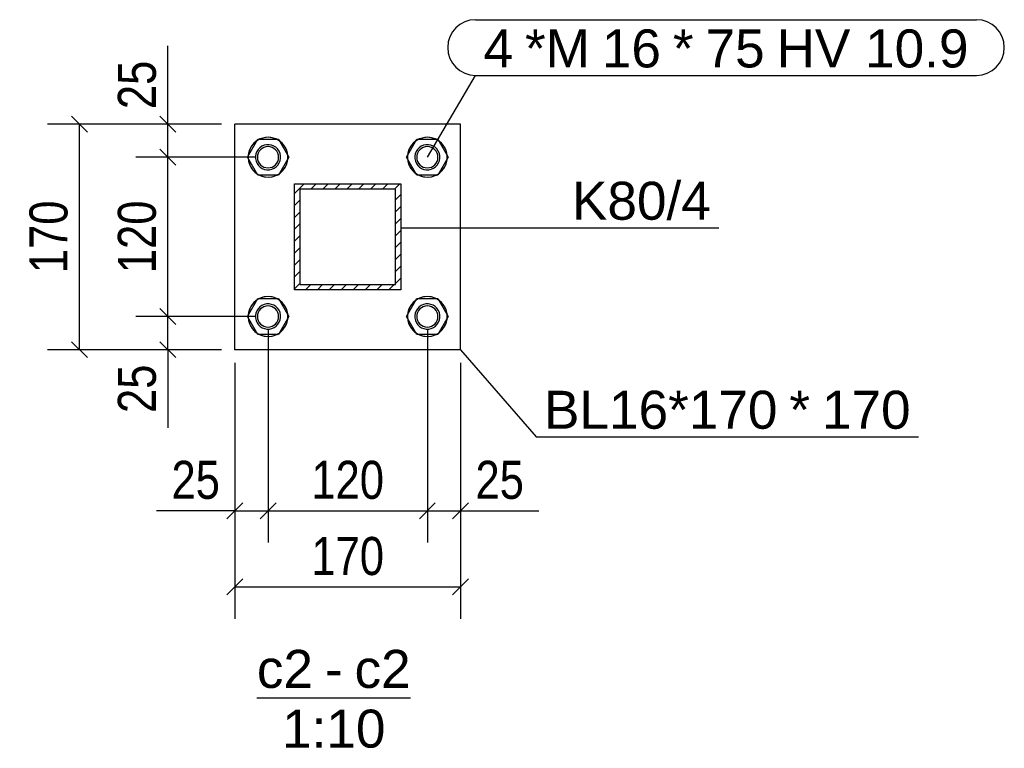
# Model space of a CAD drawing. Header units: millimetres. Extents: x -32861 to 254386, y 0 to 15445.
# Tile 50 of 67: x 176454 to 177195, y 44 to 594. Entities that reach past the tile are written whole.
import ezdxf

# ---------------------------------------------------------------- set-up
doc = ezdxf.new("R2010")
doc.units = ezdxf.units.MM
doc.styles.add('Arial', font='ARIAL.TTF', dxfattribs={"height": 0.2})
doc.styles.add('Arial Narrow', font='ARIALN.TTF', dxfattribs={"height": 0.2})

# ---------------------------------------------------------------- blocks, each defined once
blk = doc.blocks.new('Unknown-23 - 34127')
at = {"color": 5}
blk.add_line((176632.42, 82.5), (176748.26, 82.5), dxfattribs=at)
at = {"color": 5, "style": 'Arial'}
for s, height, p in [('c2', 28.652, (176632.42, 90)), ('c2', 28.652, (176706, 90)), ('-', 28.65, (176683.68, 90)), ('1:10', 28.652, (176651.4, 45))]:
    blk.add_text(s, height=height, dxfattribs=at).set_placement(p)
blk = doc.blocks.new('Part-34144 - 34127')
h = blk.add_hatch()
h.set_pattern_fill('', color=1, scale=2, style=0, pattern_type=0)
h.set_pattern_definition([(45, (176740.839, 389.863), (-4.49013, 4.49013), [])])
h.paths.add_polyline_path([(176660.84, 389.86), (176740.84, 389.86), (176740.84, 469.86), (176660.84, 469.86)])
h.paths.add_polyline_path([(176736.84, 465.86), (176736.84, 393.86), (176664.84, 393.86), (176664.84, 465.86)])
at = {"color": 7}
for p, q in [((176660.84, 389.86), (176660.84, 469.86)), ((176660.84, 469.86), (176740.84, 469.86)), ((176740.84, 469.86), (176740.84, 389.86)), ((176736.84, 465.86), (176664.84, 465.86)), ((176664.84, 465.86), (176664.84, 393.86)), ((176736.84, 393.86), (176736.84, 465.86)), ((176664.84, 393.86), (176736.84, 393.86)), ((176740.84, 389.86), (176660.84, 389.86))]:
    blk.add_line(p, q, dxfattribs=at)
blk = doc.blocks.new('Bolt-34158 - 34127')
at = {"color": 7}
for p, q in [((176625.25, 489.86), (176633.04, 503.36)), ((176633.04, 503.36), (176648.63, 503.36)), ((176648.63, 503.36), (176656.43, 489.86)), ((176745.25, 489.86), (176753.04, 503.36)), ((176753.04, 503.36), (176768.63, 503.36)), ((176768.63, 503.36), (176776.43, 489.86)), ((176633.04, 476.36), (176625.25, 489.86)), ((176656.43, 489.86), (176648.63, 476.36)), ((176753.04, 476.36), (176745.25, 489.86)), ((176776.43, 489.86), (176768.63, 476.36)), ((176648.63, 476.36), (176633.04, 476.36)), ((176768.63, 476.36), (176753.04, 476.36)), ((176625.25, 369.86), (176633.04, 383.36)), ((176633.04, 383.36), (176648.63, 383.36)), ((176648.63, 383.36), (176656.43, 369.86)), ((176745.25, 369.86), (176753.04, 383.36)), ((176753.04, 383.36), (176768.63, 383.36)), ((176768.63, 383.36), (176776.43, 369.86)), ((176633.04, 356.36), (176625.25, 369.86)), ((176656.43, 369.86), (176648.63, 356.36)), ((176753.04, 356.36), (176745.25, 369.86)), ((176776.43, 369.86), (176768.63, 356.36)), ((176648.63, 356.36), (176633.04, 356.36)), ((176768.63, 356.36), (176753.04, 356.36))]:
    blk.add_line(p, q, dxfattribs=at)
for centre, radius, start, end in [((176640.84, 489.86), 15, 0, 180), ((176640.84, 489.86), 15, 330, 150), ((176760.84, 489.86), 15, 0, 180), ((176760.84, 489.86), 15, 330, 150), ((176640.84, 489.86), 15, 150, 330), ((176640.84, 489.86), 9.5, 108, 288), ((176640.84, 489.86), 8, 0, 180), ((176640.84, 489.86), 9.5, 288, 108), ((176760.84, 489.86), 15, 150, 330), ((176760.84, 489.86), 9.5, 108, 288), ((176760.84, 489.86), 8, 0, 180), ((176760.84, 489.86), 9.5, 288, 108), ((176640.84, 489.86), 15, 180, 0), ((176640.84, 489.86), 8, 180, 0), ((176760.84, 489.86), 15, 180, 0), ((176760.84, 489.86), 8, 180, 0), ((176640.84, 369.86), 15, 0, 180), ((176640.84, 369.86), 15, 330, 150), ((176640.84, 369.86), 9.5, 108, 288), ((176640.84, 369.86), 9.5, 288, 108), ((176760.84, 369.86), 15, 0, 180), ((176760.84, 369.86), 15, 330, 150), ((176760.84, 369.86), 9.5, 108, 288), ((176760.84, 369.86), 9.5, 288, 108), ((176640.84, 369.86), 15, 150, 330), ((176640.84, 369.86), 8, 0, 180), ((176760.84, 369.86), 15, 150, 330), ((176760.84, 369.86), 8, 0, 180), ((176640.84, 369.86), 15, 180, 0), ((176640.84, 369.86), 8, 180, 0), ((176760.84, 369.86), 15, 180, 0), ((176760.84, 369.86), 8, 180, 0)]:
    blk.add_arc(centre, radius, start, end, dxfattribs=at)
blk = doc.blocks.new('Part-34150 - 34127')
at = {"color": 7}
for p, q in [((176615.84, 344.86), (176615.84, 514.86)), ((176785.84, 514.86), (176615.84, 514.86)), ((176785.84, 344.86), (176785.84, 514.86)), ((176785.84, 344.86), (176615.84, 344.86))]:
    blk.add_line(p, q, dxfattribs=at)
blk = doc.blocks.new('StraightDimension-34190 - 34127')
at = {"color": 174}
for p, q in [((176640.84, 359.86), (176640.84, 199.48)), ((176615.84, 334.86), (176615.84, 199.48)), ((176615.84, 223.48), (176556.86, 223.48)), ((176615.84, 223.48), (176556.86, 223.48)), ((176621.84, 229.48), (176609.84, 217.48)), ((176615.84, 223.48), (176640.84, 223.48)), ((176634.84, 217.48), (176646.84, 229.48))]:
    blk.add_line(p, q, dxfattribs=at)
at = {"color": 30, "style": 'Arial Narrow'}
blk.add_text('25', height=28.633, dxfattribs=at).set_placement((176568.11, 232.48))
blk = doc.blocks.new('StraightDimension-34191 - 34127')
at = {"color": 174}
for p, q in [((176640.84, 359.86), (176640.84, 199.48)), ((176760.84, 359.86), (176760.84, 199.48)), ((176646.84, 229.48), (176634.84, 217.48)), ((176640.84, 223.48), (176760.84, 223.48)), ((176754.84, 217.48), (176766.84, 229.48))]:
    blk.add_line(p, q, dxfattribs=at)
at = {"color": 30, "style": 'Arial Narrow'}
blk.add_text('120', height=28.633, dxfattribs=at).set_placement((176673.48, 232.48))
blk = doc.blocks.new('StraightDimension-34256 - 34127')
at = {"color": 174}
for p, q in [((176615.84, 334.86), (176615.84, 142.08)), ((176785.84, 334.86), (176785.84, 142.08)), ((176621.84, 172.08), (176609.84, 160.08)), ((176779.84, 160.08), (176791.84, 172.08)), ((176615.84, 166.08), (176785.84, 166.08))]:
    blk.add_line(p, q, dxfattribs=at)
at = {"color": 30, "style": 'Arial Narrow'}
blk.add_text('170', height=28.633, dxfattribs=at).set_placement((176673.48, 175.08))
blk = doc.blocks.new('StraightDimension-34192 - 34127')
at = {"color": 174}
for p, q in [((176760.84, 359.86), (176760.84, 199.48)), ((176785.84, 334.86), (176785.84, 199.48)), ((176766.84, 229.48), (176754.84, 217.48)), ((176760.84, 223.48), (176785.84, 223.48)), ((176779.84, 217.48), (176791.84, 229.48)), ((176785.84, 223.48), (176844.81, 223.48)), ((176785.84, 223.48), (176844.81, 223.48))]:
    blk.add_line(p, q, dxfattribs=at)
at = {"color": 30, "style": 'Arial Narrow'}
blk.add_text('25', height=28.633, dxfattribs=at).set_placement((176797.09, 232.48))
blk = doc.blocks.new('StraightDimension-34288 - 34127')
at = {"color": 174}
for p, q in [((176504.77, 508.86), (176492.77, 520.86)), ((176605.84, 514.86), (176474.77, 514.86)), ((176498.77, 344.86), (176498.77, 514.86)), ((176492.77, 350.86), (176504.77, 338.86)), ((176605.84, 344.86), (176474.77, 344.86))]:
    blk.add_line(p, q, dxfattribs=at)
at = {"color": 30, "style": 'Arial Narrow'}
blk.add_text('170', height=28.633, rotation=90.00021, dxfattribs=at).set_placement((176489.77, 402.51))
blk = doc.blocks.new('StraightDimension-34320 - 34127')
at = {"color": 174}
for p, q in [((176571.36, 363.86), (176559.36, 375.86)), ((176630.84, 369.86), (176541.36, 369.86)), ((176565.36, 344.86), (176565.36, 369.86)), ((176559.36, 350.86), (176571.36, 338.86)), ((176605.84, 344.86), (176541.36, 344.86)), ((176565.36, 344.86), (176565.36, 285.89)), ((176565.36, 344.86), (176565.36, 285.89))]:
    blk.add_line(p, q, dxfattribs=at)
at = {"color": 30, "style": 'Arial Narrow'}
blk.add_text('25', height=28.633, rotation=90.00021, dxfattribs=at).set_placement((176556.36, 297.14))
blk = doc.blocks.new('StraightDimension-34321 - 34127')
at = {"color": 174}
for p, q in [((176630.84, 489.86), (176541.36, 489.86)), ((176571.36, 483.86), (176559.36, 495.86)), ((176565.36, 369.86), (176565.36, 489.86)), ((176559.36, 375.86), (176571.36, 363.86)), ((176630.84, 369.86), (176541.36, 369.86))]:
    blk.add_line(p, q, dxfattribs=at)
at = {"color": 30, "style": 'Arial Narrow'}
blk.add_text('120', height=28.633, rotation=90.00021, dxfattribs=at).set_placement((176556.36, 402.51))
blk = doc.blocks.new('StraightDimension-34322 - 34127')
at = {"color": 174}
for p, q in [((176565.36, 514.86), (176565.36, 573.84)), ((176565.36, 514.86), (176565.36, 573.84)), ((176571.36, 508.86), (176559.36, 520.86)), ((176605.84, 514.86), (176541.36, 514.86)), ((176565.36, 489.86), (176565.36, 514.86)), ((176630.84, 489.86), (176541.36, 489.86)), ((176559.36, 495.86), (176571.36, 483.86))]:
    blk.add_line(p, q, dxfattribs=at)
at = {"color": 30, "style": 'Arial Narrow'}
blk.add_text('25', height=28.633, rotation=90.00021, dxfattribs=at).set_placement((176556.36, 526.11))
blk = doc.blocks.new('Mark-34140 - 34127')
at = {"color": 136}
for p, q in [((176740.84, 436.74), (176863.77, 436.74)), ((176863.77, 436.74), (176980.33, 436.74))]:
    blk.add_line(p, q, dxfattribs=at)
at = {"color": 30, "style": 'Arial'}
blk.add_text('K80/4', height=28.652, dxfattribs=at).set_placement((176869.77, 442.74))
blk = doc.blocks.new('Mark-34154 - 34127')
at = {"color": 7}
for p, q in [((176797.15, 593.51), (177174.43, 593.51)), ((176760.84, 489.86), (176797.15, 551.51)), ((176797.15, 551.51), (177174.43, 551.51))]:
    blk.add_line(p, q, dxfattribs=at)
for centre, start, end in [((176797.15, 572.51), 90, 270), ((177174.43, 572.51), 270, 90)]:
    blk.add_arc(centre, 21, start, end, dxfattribs=at)
at = {"color": 30, "style": 'Arial'}
for s, height, p in [('4', 28.65, (176803.15, 557.51)), ('*M', 28.652, (176834.4, 557.51)), ('16', 28.652, (176892.29, 557.51)), ('*', 28.65, (176945.8, 557.51)), ('75', 28.652, (176970.37, 557.51)), ('HV 10.9', 28.652, (177023.87, 557.51))]:
    blk.add_text(s, height=height, dxfattribs=at).set_placement(p)
blk = doc.blocks.new('Mark-34146 - 34127')
at = {"color": 136}
for p, q in [((176785.84, 344.86), (176842.73, 279.26)), ((176842.73, 279.26), (177130.82, 279.26))]:
    blk.add_line(p, q, dxfattribs=at)
at = {"color": 30, "style": 'Arial'}
for s, height, p in [('BL16*170', 28.652, (176848.73, 285.26)), ('*', 28.65, (177033.5, 285.26)), ('170', 28.652, (177058.07, 285.26))]:
    blk.add_text(s, height=height, dxfattribs=at).set_placement(p)

msp = doc.modelspace()

# ---------------------------------------------------------------- block references
for name in ['Mark-34154 - 34127', 'StraightDimension-34322 - 34127', 'StraightDimension-34288 - 34127', 'Part-34150 - 34127', 'Bolt-34158 - 34127', 'StraightDimension-34321 - 34127', 'Part-34144 - 34127', 'Mark-34140 - 34127', 'StraightDimension-34320 - 34127', 'StraightDimension-34190 - 34127', 'StraightDimension-34191 - 34127', 'StraightDimension-34192 - 34127', 'Mark-34146 - 34127', 'StraightDimension-34256 - 34127', 'Unknown-23 - 34127']:
    msp.add_blockref(name, (0, 0))

doc.saveas('drawing.dxf')
